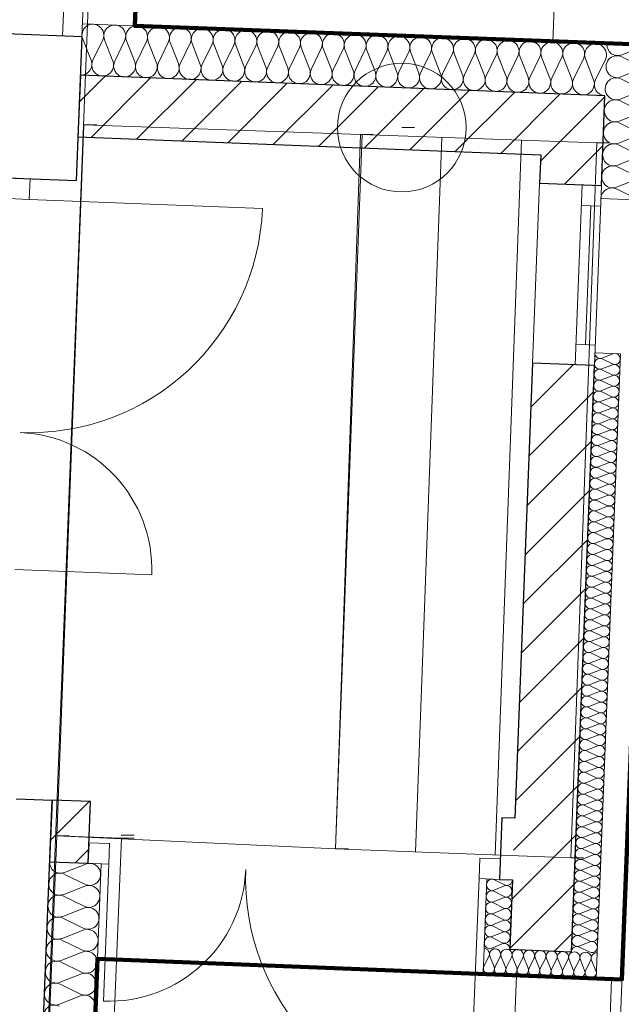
# Model space of a CAD drawing. Extents: x -134780 to 5540120, y 74663 to 5964901.
# Tile 57 of 84: x 5539592.58 to 5539594.91, y 5961337.63 to 5961341.46. Entities that reach past the tile are written whole.
import ezdxf
from ezdxf import colors
from ezdxf.entities.mleader import LeaderData, LeaderLine
from ezdxf.math import Vec2, Vec3

# ---------------------------------------------------------------- set-up
doc = ezdxf.new("R2010")
doc.units = 0
doc.header["$MEASUREMENT"] = 0
doc.set_wipeout_variables(frame=1)
doc.linetypes.add('Dashed', pattern=[564.444447, 282.222223, -282.222223])
doc.linetypes.add('L_0_06', pattern=[2, 1.5, -0.5])
for name, color, linetype, lineweight in [('#opisy', 7, 'Continuous', 0), ('0_Nr_Pióra__7', 7, 'Continuous', 13), ('312_budynek_ewidencyjny_Nr_Pióra__7', 7, 'Continuous', 13), ('ARCH dach_Nr_Pióra__46', 5, 'Continuous', 13), ('Arch schody_Nr_Pióra__21', 7, 'Continuous', 9), ('Arch wyburzenia_Nr_Pióra__46', 5, 'Continuous', 13), ('arch wypelnienia_Nr_Pióra__118', 7, 'Continuous', 211), ('Arch ściany nośne_Nr_Pióra__21', 7, 'Continuous', 9), ('Arch ściany nośne_Nr_Pióra__27', 7, 'Continuous', 30), ('bt_Nr_Pióra__7', 7, 'Continuous', 13), ('INWENT.ŚCIANY_Nr_Pióra__1', 7, 'Continuous', 25), ('KR_ObiektKarto_Nr_Pióra__7', 7, 'Continuous', 13), ('mapa', 7, 'Continuous', 13), ('sch_Nr_Pióra__7', 7, 'Continuous', 13), ('studnia_kanalizacyjna_Nr_Pióra__7', 7, 'Continuous', 13), ('zasuwa_lub_zawor_Nr_Pióra__7', 7, 'Continuous', 13)]:
    doc.layers.add(name, color=color, linetype=linetype, lineweight=lineweight)
for name, color, linetype, lineweight, true_color in [('Arch drzwi_Nr_Pióra__4', 7, 'Continuous', 9, 0x029e21), ('Arch ocieplenie_Nr_Pióra__22', 7, 'Continuous', 9, 0x7f7f7f), ('Arch okna_Nr_Pióra__4', 7, 'Continuous', 9, 0x029e21)]:
    doc.layers.add(name, color=color, linetype=linetype, lineweight=lineweight, true_color=true_color)
doc.layers.add('Arch ocieplenie', color=7, linetype='Continuous')
doc.styles.get("Standard").update_dxf_attribs({"font": 'txt', "bigfont": 'BIGFONT.SHX'})
pattern_1 = [(45, (5539713.8376, 5961225.37486), (-0.09192388, 0.09192388), [])]

# ---------------------------------------------------------------- blocks, each defined once
blk = doc.blocks.new('Izolacja cieplna 14_32', base_point=(-119457.9, 112475.1))
at = {"layer": 'Arch ocieplenie_Nr_Pióra__22', "linetype": 'Continuous'}
for p, q in [((-119458.8, 112404.9), (-119438.9, 112444.5)), ((-119435.2, 112444.4), (-119418.5, 112403.3)), ((-119414.8, 112403.1), (-119395, 112442.8)), ((-119391.3, 112442.6), (-119374.6, 112401.6)), ((-119370.9, 112401.4), (-119351, 112441.1)), ((-119347.3, 112440.9), (-119330.6, 112399.8)), ((-119326.9, 112399.7), (-119307, 112439.4)), ((-119303.3, 112439.2), (-119286.6, 112398.1)), ((-119282.9, 112398), (-119263.1, 112437.6)), ((-119259.4, 112437.5), (-119242.7, 112396.4)), ((-119239, 112396.3), (-119219.1, 112435.9)), ((-119215.4, 112435.8), (-119198.7, 112394.7)), ((-119195, 112394.5), (-119175.1, 112434.2)), ((-119171.4, 112434.1), (-119154.7, 112393)), ((-119151, 112392.8), (-119131.2, 112432.5)), ((-119127.5, 112432.3), (-119110.8, 112391.2)), ((-119107.1, 112391.1), (-119087.2, 112430.8)), ((-119083.5, 112430.6), (-119066.8, 112389.5)), ((-119063.1, 112389.4), (-119043.2, 112429)), ((-119039.5, 112428.9), (-119022.8, 112387.8))]:
    blk.add_line(p, q, dxfattribs=at)
for centre, start_param, end_param in [((-119458.7, 112453.8), 5.870392, 7.853982), ((-119414.8, 112452.1), 5.870392, 9.837571), ((-119370.8, 112450.4), 5.870392, 9.837571), ((-119326.8, 112448.7), 5.870392, 9.837571), ((-119282.9, 112446.9), 5.870392, 9.837571), ((-119238.9, 112445.2), 5.870392, 9.837571), ((-119194.9, 112443.5), 5.870392, 9.837571), ((-119151, 112441.8), 5.870392, 9.837571), ((-119107, 112440.1), 5.870392, 9.837571), ((-119063, 112438.4), 5.870392, 9.837571), ((-119019.1, 112436.6), 1.570796, 3.554385), ((-119439, 112395.5), 2.728799, 6.695979), ((-119395, 112393.8), 2.728799, 6.695979), ((-119351.1, 112392.1), 2.728799, 6.695979), ((-119307.1, 112390.4), 2.728799, 6.695979), ((-119263.1, 112388.7), 2.728799, 6.695979), ((-119219.2, 112386.9), 2.728799, 6.695979), ((-119175.2, 112385.2), 2.728799, 6.695979), ((-119131.2, 112383.5), 2.728799, 6.695979), ((-119087.3, 112381.8), 2.728799, 6.695979), ((-119043.3, 112380.1), 2.728799, 6.695979)]:
    blk.add_ellipse(centre, major_axis=(22, -0.9), ratio=0.966719, start_param=start_param, end_param=end_param, dxfattribs=at)
blk = doc.blocks.new('Izolacja cieplna 14_30', base_point=(-119027.2, 114790))
at = {"layer": 'Arch ocieplenie_Nr_Pióra__22', "linetype": 'Continuous'}
for p, q in [((-118957.1, 114785.5), (-118998.1, 114769.5)), ((-118958.7, 114743.2), (-118999.8, 114727.1)), ((-118998.3, 114765.9), (-118958.6, 114746.7)), ((-118999.9, 114723.6), (-118960.2, 114704.4)), ((-119001.6, 114681.2), (-118961.9, 114662.1)), ((-118960.4, 114700.8), (-119001.4, 114684.8)), ((-119003.2, 114638.9), (-118963.6, 114619.7)), ((-118962, 114658.5), (-119003.1, 114642.5)), ((-119004.9, 114596.6), (-118965.2, 114577.4)), ((-118963.7, 114616.2), (-119004.8, 114600.1)), ((-119006.5, 114554.3), (-118966.9, 114535.1)), ((-118965.4, 114573.8), (-119006.4, 114557.8)), ((-119008.2, 114511.9), (-118968.5, 114492.7)), ((-118967, 114531.5), (-119008.1, 114515.5)), ((-118968.7, 114489.2), (-119009.7, 114473.1)), ((-118970.3, 114446.8), (-119011.4, 114430.8)), ((-119009.9, 114469.6), (-118970.2, 114450.4)), ((-118972, 114404.5), (-119013, 114388.5)), ((-119011.5, 114427.3), (-118971.8, 114408.1)), ((-118973.6, 114362.2), (-119014.7, 114346.1)), ((-119013.2, 114384.9), (-118973.5, 114365.7)), ((-118975.3, 114319.8), (-119016.3, 114303.8)), ((-119014.8, 114342.6), (-118975.1, 114323.4)), ((-119016.5, 114300.3), (-118976.8, 114281.1)), ((-119018.1, 114257.9), (-118978.4, 114238.7)), ((-118976.9, 114277.5), (-119018, 114261.5)), ((-119019.8, 114215.6), (-118980.1, 114196.4)), ((-118978.6, 114235.2), (-119019.6, 114219.2)), ((-119021.4, 114173.3), (-118981.8, 114154.1)), ((-118980.2, 114192.9), (-119021.3, 114176.8)), ((-119023.1, 114130.9), (-118983.4, 114111.7)), ((-118981.9, 114150.5), (-119023, 114134.5)), ((-118983.6, 114108.2), (-119024.6, 114092.2)), ((-118985.2, 114065.9), (-119026.3, 114049.8)), ((-119024.8, 114088.6), (-118985.1, 114069.4)), ((-118986.9, 114023.5), (-119027.9, 114007.5)), ((-119026.4, 114046.3), (-118986.7, 114027.1)), ((-118988.5, 113981.2), (-119029.6, 113965.2)), ((-119028.1, 114003.9), (-118988.4, 113984.8)), ((-118990.2, 113938.9), (-119031.2, 113922.8)), ((-119029.7, 113961.6), (-118990, 113942.4)), ((-119031.4, 113919.3), (-118991.7, 113900.1)), ((-119033, 113876.9), (-118993.3, 113857.8)), ((-118991.8, 113896.5), (-119032.9, 113880.5)), ((-119034.7, 113834.6), (-118995, 113815.4)), ((-118993.5, 113854.2), (-119034.5, 113838.2)), ((-119036.3, 113792.3), (-118996.7, 113773.1)), ((-118995.1, 113811.9), (-119036.2, 113795.8)), ((-119038, 113750), (-118998.3, 113730.8)), ((-118996.8, 113769.5), (-119037.8, 113753.5)), ((-119039.6, 113707.6), (-119000, 113688.4)), ((-118998.4, 113727.2), (-119039.5, 113711.2)), ((-119000.1, 113684.9), (-119041.2, 113668.8)), ((-119001.8, 113642.5), (-119042.8, 113626.5)), ((-119041.3, 113665.3), (-119001.6, 113646.1)), ((-119003.4, 113600.2), (-119044.5, 113584.2)), ((-119043, 113623), (-119003.3, 113603.8)), ((-119005.1, 113557.9), (-119046.1, 113541.9)), ((-119044.6, 113580.6), (-119004.9, 113561.4)), ((-119006.7, 113515.6), (-119047.8, 113499.5)), ((-119046.3, 113538.3), (-119006.6, 113519.1)), ((-119047.9, 113496), (-119008.2, 113476.8)), ((-119049.6, 113453.6), (-119009.9, 113434.4)), ((-119008.4, 113473.2), (-119049.4, 113457.2)), ((-119051.2, 113411.3), (-119011.5, 113392.1)), ((-119010, 113430.9), (-119051.1, 113414.9)), ((-119052.9, 113369), (-119013.2, 113349.8)), ((-119011.7, 113388.6), (-119052.7, 113372.5)), ((-119054.5, 113326.6), (-119014.9, 113307.5)), ((-119013.3, 113346.2), (-119054.4, 113330.2)), ((-119015, 113303.9), (-119056.1, 113287.9)), ((-119016.6, 113261.6), (-119057.7, 113245.5)), ((-119056.2, 113284.3), (-119016.5, 113265.1)), ((-119018.3, 113219.2), (-119059.4, 113203.2)), ((-119057.8, 113242), (-119018.2, 113222.8)), ((-119020, 113176.9), (-119061, 113160.9)), ((-119059.5, 113199.6), (-119019.8, 113180.5)), ((-119021.6, 113134.6), (-119062.7, 113118.5)), ((-119061.2, 113157.3), (-119021.5, 113138.1)), ((-119062.8, 113115), (-119023.1, 113095.8)), ((-119064.5, 113072.7), (-119024.8, 113053.5)), ((-119023.3, 113092.2), (-119064.3, 113076.2)), ((-119066.1, 113030.3), (-119026.4, 113011.1)), ((-119024.9, 113049.9), (-119066, 113033.9)), ((-119067.8, 112988), (-119028.1, 112968.8)), ((-119026.6, 113007.6), (-119067.6, 112991.5)), ((-119069.4, 112945.7), (-119029.7, 112926.5)), ((-119028.2, 112965.2), (-119069.3, 112949.2)), ((-119071.1, 112903.3), (-119031.4, 112884.1)), ((-119029.9, 112922.9), (-119070.9, 112906.9)), ((-119031.5, 112880.6), (-119072.6, 112864.6)), ((-119033.2, 112838.3), (-119074.3, 112822.2)), ((-119072.7, 112861), (-119033.1, 112841.8)), ((-119034.8, 112795.9), (-119075.9, 112779.9)), ((-119074.4, 112818.7), (-119034.7, 112799.5)), ((-119036.5, 112753.6), (-119077.6, 112737.6)), ((-119076, 112776.3), (-119036.4, 112757.1)), ((-119038.2, 112711.3), (-119079.2, 112695.2)), ((-119077.7, 112734), (-119038, 112714.8)), ((-119079.4, 112691.7), (-119039.7, 112672.5)), ((-119081, 112649.3), (-119041.3, 112630.2)), ((-119039.8, 112668.9), (-119080.9, 112652.9)), ((-119082.7, 112607), (-119043, 112587.8)), ((-119041.5, 112626.6), (-119082.5, 112610.6)), ((-119084.3, 112564.7), (-119044.6, 112545.5)), ((-119043.1, 112584.3), (-119084.2, 112568.2)), ((-119086, 112522.3), (-119046.3, 112503.2)), ((-119044.8, 112541.9), (-119085.8, 112525.9)), ((-119046.4, 112499.6), (-119087.5, 112483.6)), ((-119087.6, 112480), (-119047.9, 112460.8))]:
    blk.add_line(p, q, dxfattribs=at)
for centre, start_param, end_param in [((-119005.9, 114789.2), 3.141593, 5.125182), ((-118949.3, 114765.8), 4.299595, 8.266775), ((-119007.6, 114746.9), 1.158004, 5.125183), ((-118951, 114723.4), 4.299595, 8.266775), ((-119009.2, 114704.5), 1.158004, 5.125183), ((-118952.6, 114681.1), 4.299595, 8.266775), ((-119010.9, 114662.2), 1.158004, 5.125183), ((-119012.5, 114619.9), 1.158004, 5.125183), ((-118954.3, 114638.8), 4.299595, 8.266775), ((-119014.2, 114577.5), 1.158004, 5.125183), ((-118955.9, 114596.4), 4.299595, 8.266775), ((-119015.8, 114535.2), 1.158004, 5.125183), ((-118957.6, 114554.1), 4.299595, 8.266775), ((-119017.5, 114492.9), 1.158004, 5.125183), ((-118959.2, 114511.8), 4.299595, 8.266775), ((-119019.1, 114450.5), 1.158004, 5.125183), ((-118960.9, 114469.5), 4.299595, 8.266775), ((-118962.5, 114427.1), 4.299595, 8.266775), ((-119020.8, 114408.2), 1.158004, 5.125183), ((-118964.2, 114384.8), 4.299595, 8.266775), ((-119022.5, 114365.9), 1.158004, 5.125183), ((-118965.9, 114342.5), 4.299595, 8.266775), ((-119024.1, 114323.5), 1.158004, 5.125183), ((-118967.5, 114300.1), 4.299595, 8.266775), ((-119025.8, 114281.2), 1.158004, 5.125183), ((-118969.2, 114257.8), 4.299595, 8.266775), ((-119027.4, 114238.9), 1.158004, 5.125183), ((-119029.1, 114196.5), 1.158004, 5.125183), ((-118970.8, 114215.5), 4.299595, 8.266775), ((-119030.7, 114154.2), 1.158004, 5.125183), ((-118972.5, 114173.1), 4.299595, 8.266775), ((-119032.4, 114111.9), 1.158004, 5.125183), ((-118974.1, 114130.8), 4.299595, 8.266775), ((-119034, 114069.6), 1.158004, 5.125183), ((-118975.8, 114088.5), 4.299595, 8.266775), ((-118977.4, 114046.1), 4.299595, 8.266775), ((-119035.7, 114027.2), 1.158004, 5.125183), ((-118979.1, 114003.8), 4.299595, 8.266775), ((-119037.3, 113984.9), 1.158004, 5.125183), ((-118980.7, 113961.5), 4.299595, 8.266775), ((-119039, 113942.6), 1.158004, 5.125183), ((-118982.4, 113919.1), 4.299595, 8.266775), ((-119040.7, 113900.2), 1.158004, 5.125183), ((-118984.1, 113876.8), 4.299595, 8.266775), ((-119042.3, 113857.9), 1.158004, 5.125183), ((-119044, 113815.6), 1.158004, 5.125183), ((-118985.7, 113834.5), 4.299595, 8.266775), ((-119045.6, 113773.2), 1.158004, 5.125183), ((-118987.4, 113792.2), 4.299595, 8.266775), ((-119047.3, 113730.9), 1.158004, 5.125183), ((-118989, 113749.8), 4.299595, 8.266775), ((-119048.9, 113688.6), 1.158004, 5.125183), ((-118990.7, 113707.5), 4.299595, 8.266775), ((-119050.6, 113646.2), 1.158004, 5.125183), ((-118992.3, 113665.2), 4.299595, 8.266775), ((-118994, 113622.8), 4.299595, 8.266775), ((-119052.2, 113603.9), 1.158004, 5.125183), ((-118995.6, 113580.5), 4.299595, 8.266775), ((-119053.9, 113561.6), 1.158004, 5.125183), ((-118997.3, 113538.2), 4.299595, 8.266775), ((-119055.5, 113519.2), 1.158004, 5.125183), ((-118998.9, 113495.8), 4.299595, 8.266775), ((-119057.2, 113476.9), 1.158004, 5.125183), ((-119000.6, 113453.5), 4.299595, 8.266775), ((-119058.9, 113434.6), 1.158004, 5.125183), ((-119060.5, 113392.3), 1.158004, 5.125183), ((-119002.3, 113411.2), 4.299595, 8.266775), ((-119062.2, 113349.9), 1.158004, 5.125183), ((-119003.9, 113368.8), 4.299595, 8.266775), ((-119063.8, 113307.6), 1.158004, 5.125183), ((-119005.6, 113326.5), 4.299595, 8.266775), ((-119065.5, 113265.3), 1.158004, 5.125183), ((-119007.2, 113284.2), 4.299595, 8.266775), ((-119008.9, 113241.8), 4.299595, 8.266775), ((-119067.1, 113222.9), 1.158004, 5.125183), ((-119010.5, 113199.5), 4.299595, 8.266775), ((-119068.8, 113180.6), 1.158004, 5.125183), ((-119012.2, 113157.2), 4.299595, 8.266775), ((-119070.4, 113138.3), 1.158004, 5.125183), ((-119013.8, 113114.9), 4.299595, 8.266775), ((-119072.1, 113095.9), 1.158004, 5.125183), ((-119015.5, 113072.5), 4.299595, 8.266775), ((-119073.7, 113053.6), 1.158004, 5.125183), ((-119075.4, 113011.3), 1.158004, 5.125183), ((-119017.2, 113030.2), 4.299595, 8.266775), ((-119077.1, 112968.9), 1.158004, 5.125183), ((-119018.8, 112987.9), 4.299595, 8.266775), ((-119078.7, 112926.6), 1.158004, 5.125183), ((-119020.5, 112945.5), 4.299595, 8.266775), ((-119080.4, 112884.3), 1.158004, 5.125183), ((-119022.1, 112903.2), 4.299595, 8.266775), ((-119082, 112841.9), 1.158004, 5.125183), ((-119023.8, 112860.9), 4.299595, 8.266775), ((-119025.4, 112818.5), 4.299595, 8.266775), ((-119083.7, 112799.6), 1.158004, 5.125183), ((-119027.1, 112776.2), 4.299595, 8.266775), ((-119085.3, 112757.3), 1.158004, 5.125183), ((-119028.7, 112733.9), 4.299595, 8.266775), ((-119087, 112714.9), 1.158004, 5.125183), ((-119030.4, 112691.5), 4.299595, 8.266775), ((-119088.6, 112672.6), 1.158004, 5.125183), ((-119090.3, 112630.3), 1.158004, 5.125183), ((-119032, 112649.2), 4.299595, 8.266775), ((-119091.9, 112588), 1.158004, 5.125183), ((-119033.7, 112606.9), 4.299595, 8.266775), ((-119093.6, 112545.6), 1.158004, 5.125183), ((-119035.4, 112564.5), 4.299595, 8.266775), ((-119095.3, 112503.3), 1.158004, 5.125183), ((-119037, 112522.2), 4.299595, 8.266775), ((-119096.9, 112461), 1.158004, 3.141593), ((-119038.7, 112479.9), 4.299595, 8.266775)]:
    blk.add_ellipse(centre, major_axis=(21.3, -0.8), ratio=0.995957, start_param=start_param, end_param=end_param, dxfattribs=at)
blk = doc.blocks.new('Izolacja cieplna 14_9', base_point=(-121146.1, 112811.3))
at = {"layer": 'Arch ocieplenie_Nr_Pióra__22', "linetype": 'Continuous'}
for p, q in [((-121005.9, 112802.2), (-121088, 112769.8)), ((-121088.3, 112762.7), (-121009, 112724)), ((-121009.2, 112716.8), (-121091.4, 112684.5)), ((-121091.7, 112677.3), (-121012.3, 112638.7)), ((-121012.6, 112631.5), (-121094.7, 112599.1)), ((-121095, 112592), (-121015.6, 112553.3)), ((-121015.9, 112546.1), (-121098, 112513.8)), ((-121098.3, 112506.6), (-121019, 112468)), ((-121019.2, 112460.8), (-121101.4, 112428.4)), ((-121101.7, 112421.3), (-121022.3, 112382.6)), ((-121022.6, 112375.4), (-121104.7, 112343.1)), ((-121105, 112335.9), (-121025.6, 112297.3)), ((-121025.9, 112290.1), (-121108.1, 112257.7))]:
    blk.add_line(p, q, dxfattribs=at)
for centre, start_param, end_param in [((-121103.6, 112809.6), 4.712389, 6.695979), ((-120990.4, 112762.4), 5.870392, 9.837571), ((-121106.9, 112724.3), 2.7288, 6.695979), ((-120993.7, 112677.1), 5.870392, 9.837571), ((-121110.2, 112638.9), 2.7288, 6.695979), ((-120997.1, 112591.7), 5.870392, 9.837571), ((-121113.6, 112553.6), 2.7288, 6.695979), ((-121000.4, 112506.4), 5.870392, 9.837571), ((-121116.9, 112468.2), 2.7288, 6.695979), ((-121003.7, 112421), 5.870392, 9.837571), ((-121120.2, 112382.8), 2.7288, 6.695979), ((-121007.1, 112335.7), 5.870392, 9.837571), ((-121123.6, 112297.5), 2.7288, 6.695979), ((-121010.4, 112250.3), 5.870392, 9.837571), ((-121126.9, 112212.1), 2.7288, 6.695979)]:
    blk.add_ellipse(centre, major_axis=(-1.7, -42.7), ratio=0.995956, start_param=start_param, end_param=end_param, dxfattribs=at)
blk = doc.blocks.new('Izolacja cieplna 14_8', base_point=(-118980.3, 115989.1))
at = {"layer": 'Arch ocieplenie_Nr_Pióra__22', "linetype": 'Continuous'}
for p, q in [((-118840.1, 115980), (-118922.3, 115947.5)), ((-118922.5, 115940.4), (-118843.2, 115901.6)), ((-118843.5, 115894.4), (-118925.6, 115861.9)), ((-118925.9, 115854.7), (-118846.5, 115815.9)), ((-118846.8, 115808.7), (-118929, 115776.2)), ((-118929.2, 115769.1), (-118849.9, 115730.3)), ((-118850.2, 115723.1), (-118932.3, 115690.6)), ((-118932.6, 115683.4), (-118853.2, 115644.6)), ((-118853.5, 115637.4), (-118935.7, 115604.9)), ((-118935.9, 115597.8), (-118856.6, 115559)), ((-118856.9, 115551.8), (-118939, 115519.3)), ((-118939.3, 115512.1), (-118859.9, 115473.3)), ((-118860.2, 115466.1), (-118942.4, 115433.7)), ((-118942.6, 115426.5), (-118863.3, 115387.7))]:
    blk.add_line(p, q, dxfattribs=at)
for centre, start_param, end_param in [((-118937.8, 115987.4), 4.712389, 6.695979), ((-118824.6, 115940.1), 5.870392, 9.837571), ((-118941.1, 115901.8), 2.7288, 6.695979), ((-118828, 115854.5), 5.870392, 9.837571), ((-118944.5, 115816.1), 2.7288, 6.695979), ((-118831.3, 115768.8), 5.870392, 9.837571), ((-118947.8, 115730.5), 2.7288, 6.695979), ((-118834.7, 115683.2), 5.870392, 9.837571), ((-118951.2, 115644.8), 2.7288, 6.695979), ((-118838, 115597.5), 5.870392, 9.837571), ((-118954.5, 115559.2), 2.7288, 6.695979), ((-118841.4, 115511.9), 5.870392, 9.837571), ((-118957.9, 115473.5), 2.7288, 6.695979), ((-118844.7, 115426.2), 5.870392, 9.837571), ((-118961.2, 115387.9), 2.7288, 4.712389)]:
    blk.add_ellipse(centre, major_axis=(-1.7, -42.8), ratio=0.992495, start_param=start_param, end_param=end_param, dxfattribs=at)
blk = doc.blocks.new('Izolacja cieplna 14_7', base_point=(-121026.5, 115868.9))
at = {"layer": 'Arch ocieplenie_Nr_Pióra__22', "linetype": 'Continuous'}
for p, q in [((-121017.5, 116009.1), (-120985.3, 115927)), ((-120978.2, 115926.7), (-120939.7, 116006)), ((-120932.6, 116005.8), (-120900.4, 115923.6)), ((-120893.2, 115923.4), (-120854.8, 116002.7)), ((-120847.6, 116002.4), (-120815.4, 115920.3)), ((-120808.3, 115920), (-120769.8, 115999.4)), ((-120762.7, 115999.1), (-120730.5, 115917)), ((-120723.4, 115916.7), (-120684.9, 115996.1)), ((-120677.7, 115995.8), (-120645.6, 115913.7)), ((-120638.4, 115913.4), (-120599.9, 115992.8)), ((-120592.8, 115992.5), (-120560.6, 115910.4)), ((-120553.5, 115910.1), (-120515, 115989.4)), ((-120507.9, 115989.2), (-120475.7, 115907)), ((-120468.6, 115906.8), (-120430.1, 115986.1)), ((-120422.9, 115985.8), (-120390.8, 115903.7)), ((-120383.6, 115903.4), (-120345.1, 115982.8)), ((-120338, 115982.5), (-120305.8, 115900.4)), ((-120298.7, 115900.1), (-120260.2, 115979.5)), ((-120253.1, 115979.2), (-120220.9, 115897.1)), ((-120213.8, 115896.8), (-120175.3, 115976.2)), ((-120168.1, 115975.9), (-120136, 115893.8)), ((-120128.8, 115893.5), (-120090.3, 115972.8)), ((-120083.2, 115972.6), (-120051, 115890.4)), ((-120043.9, 115890.2), (-120005.4, 115969.5)), ((-119998.3, 115969.2), (-119966.1, 115887.1)), ((-119959, 115886.8), (-119920.5, 115966.2)), ((-119913.3, 115965.9), (-119881.2, 115883.8)), ((-119874, 115883.5), (-119835.5, 115962.9)), ((-119828.4, 115962.6), (-119796.2, 115880.5)), ((-119789.1, 115880.2), (-119750.6, 115959.6)), ((-119743.5, 115959.3), (-119711.3, 115877.2)), ((-119704.2, 115876.9), (-119665.7, 115956.2)), ((-119658.5, 115956), (-119626.4, 115873.8)), ((-119619.2, 115873.6), (-119580.7, 115952.9)), ((-119573.6, 115952.6), (-119541.4, 115870.5)), ((-119534.3, 115870.2), (-119495.8, 115949.6)), ((-119488.7, 115949.3), (-119456.5, 115867.2)), ((-119449.3, 115866.9), (-119410.9, 115946.3)), ((-119403.7, 115946), (-119371.5, 115863.9)), ((-119364.4, 115863.6), (-119325.9, 115943)), ((-119318.8, 115942.7), (-119286.6, 115860.6)), ((-119279.5, 115860.3), (-119241, 115939.6)), ((-119233.9, 115939.4), (-119201.7, 115857.2)), ((-119194.5, 115857), (-119156.1, 115936.3)), ((-119148.9, 115936), (-119116.7, 115853.9)), ((-119109.6, 115853.6), (-119071.1, 115933)), ((-119064, 115932.7), (-119031.8, 115850.6)), ((-119024.7, 115850.3), (-118986.2, 115929.7))]:
    blk.add_line(p, q, dxfattribs=at)
for centre, start_param, end_param in [((-120977.9, 116024.6), 4.299595, 8.266775), ((-120893, 116021.3), 4.299595, 8.266775), ((-120808.1, 116018), 4.299595, 8.266775), ((-120723.1, 116014.7), 4.299595, 8.266775), ((-120638.2, 116011.3), 4.299595, 8.266775), ((-120553.2, 116008), 4.299595, 8.266775), ((-120468.3, 116004.7), 4.299595, 8.266775), ((-120383.4, 116001.4), 4.299595, 8.266775), ((-120298.4, 115998.1), 4.299595, 8.266775), ((-120213.5, 115994.7), 4.299595, 8.266775), ((-120128.6, 115991.4), 4.299595, 8.266775), ((-120043.6, 115988.1), 4.299595, 8.266775), ((-119958.7, 115984.8), 4.299595, 8.266775), ((-119873.8, 115981.5), 4.299595, 8.266775), ((-119788.8, 115978.1), 4.299595, 8.266775), ((-119703.9, 115974.8), 4.299595, 8.266775), ((-119619, 115971.5), 4.299595, 8.266775), ((-119534, 115968.2), 4.299595, 8.266775), ((-119449.1, 115964.9), 4.299595, 8.266775), ((-119364.2, 115961.5), 4.299595, 8.266775), ((-119279.2, 115958.2), 4.299595, 8.266775), ((-119194.3, 115954.9), 4.299595, 8.266775), ((-119109.4, 115951.6), 4.299595, 8.266775), ((-119024.4, 115948.3), 4.299595, 8.266775), ((-121024.9, 115911.4), 3.141593, 5.125182), ((-120939.9, 115908.1), 1.158004, 5.125183), ((-120855, 115904.8), 1.158004, 5.125183), ((-120770.1, 115901.5), 1.158004, 5.125183), ((-120685.1, 115898.2), 1.158004, 5.125183), ((-120600.2, 115894.8), 1.158004, 5.125183), ((-120515.3, 115891.5), 1.158004, 5.125183), ((-120430.3, 115888.2), 1.158004, 5.125183), ((-120345.4, 115884.9), 1.158004, 5.125183), ((-120260.5, 115881.6), 1.158004, 5.125183), ((-120175.5, 115878.2), 1.158004, 5.125183), ((-120090.6, 115874.9), 1.158004, 5.125183), ((-120005.7, 115871.6), 1.158004, 5.125183), ((-119920.7, 115868.3), 1.158004, 5.125183), ((-119835.8, 115865), 1.158004, 5.125183), ((-119750.9, 115861.6), 1.158004, 5.125183), ((-119665.9, 115858.3), 1.158004, 5.125183), ((-119581, 115855), 1.158004, 5.125183), ((-119496, 115851.7), 1.158004, 5.125183), ((-119411.1, 115848.4), 1.158004, 5.125183), ((-119326.2, 115845), 1.158004, 5.125183), ((-119241.2, 115841.7), 1.158004, 5.125183), ((-119156.3, 115838.4), 1.158004, 5.125183), ((-119071.4, 115835.1), 1.158004, 5.125183), ((-118986.4, 115831.8), 1.158004, 3.141593)]:
    blk.add_ellipse(centre, major_axis=(1.7, 42.5), ratio=0.999163, start_param=start_param, end_param=end_param, dxfattribs=at)
blk = doc.blocks.new('mapa')
at = {"layer": 'Arch ściany nośne_Nr_Pióra__21', "linetype": 'Continuous'}
h = blk.add_hatch(dxfattribs=at)
h.set_pattern_fill('Common_Brick', color=252, scale=0.001, style=0, pattern_type=2)
h.set_pattern_definition(pattern_1)
h.paths.add_polyline_path([(5539592.8017, 5961341.004), (5539594.6003, 5961340.9337), (5539594.8495, 5961341.1641), (5539592.8111, 5961341.2438)], flags=0)
h = blk.add_hatch(dxfattribs=at)
h.set_pattern_fill('Common_Brick', color=252, scale=0.001, style=0, pattern_type=2)
h.set_pattern_definition(pattern_1)
h.paths.add_polyline_path([(5539594.8358, 5961340.8144), (5539594.8495, 5961341.1641), (5539594.6003, 5961340.9337), (5539594.596, 5961340.8238)], flags=0)
h = blk.add_hatch(dxfattribs=at)
h.set_pattern_fill('Common_Brick', color=252, scale=0.001, style=0, pattern_type=2)
h.set_pattern_definition(pattern_1)
h.paths.add_polyline_path([(5539594.7194, 5961337.8367), (5539594.8085, 5961340.1149), (5539594.5687, 5961340.1243), (5539594.4796, 5961337.846)], flags=0)
at = {"layer": '0_Nr_Pióra__7', "color": 252, "linetype": 'Continuous'}
for p, q in [((5539592.8243, 5961341.0502), (5539592.8743, 5961341.0502)), ((5539594.06, 5961341.04), (5539594.11, 5961341.04)), ((5539593.8993, 5961341.013), (5539593.9493, 5961341.013)), ((5539594.8187, 5961340.9814), (5539594.8687, 5961340.9814)), ((5539592.719, 5961338.287), (5539592.769, 5961338.287)), ((5539592.97, 5961338.29), (5539593.02, 5961338.29)), ((5539592.9704, 5961338.2784), (5539593.0204, 5961338.2784)), ((5539593.803, 5961338.236), (5539593.853, 5961338.236)), ((5539594.717, 5961338.202), (5539594.767, 5961338.202))]:
    blk.add_line(p, q, dxfattribs=at)
at = {"layer": '312_budynek_ewidencyjny_Nr_Pióra__7', "color": 252, "linetype": 'Continuous'}
blk.add_line((5539593.31, 5961353.51), (5539592.23, 5961325.88), dxfattribs=at)
at = {"layer": 'ARCH dach_Nr_Pióra__46', "color": 252, "linetype": 'Dashed'}
blk.add_line((5539595.0572, 5961341.3561), (5539594.8385, 5961335.7604), dxfattribs=at)
at = {"layer": 'Arch drzwi_Nr_Pióra__4', "color": 252, "linetype": 'Continuous'}
for p, q in [((5539592.6152, 5961340.8411), (5539592.5352, 5961340.8443)), ((5539592.6152, 5961340.8411), (5539592.5352, 5961340.8443)), ((5539592.6152, 5961340.8411), (5539592.6121, 5961340.7612)), ((5539592.6121, 5961340.7612), (5539592.5321, 5961340.7643)), ((5539592.6121, 5961340.7612), (5539593.5186, 5961340.7258)), ((5539592.5558, 5961339.3223), (5539593.0882, 5961339.3015)), ((5539592.8414, 5961338.1803), (5539592.8445, 5961338.2602)), ((5539592.8414, 5961338.1803), (5539592.8445, 5961338.2602)), ((5539592.8414, 5961338.1803), (5539592.8445, 5961338.2602)), ((5539592.8445, 5961338.2602), (5539592.9245, 5961338.2571)), ((5539592.9245, 5961338.2571), (5539592.9214, 5961338.1771)), ((5539592.9214, 5961338.1771), (5539592.8414, 5961338.1803)), ((5539592.9214, 5961338.1771), (5539592.9006, 5961337.6447)), ((5539594.3603, 5961338.1209), (5539594.3634, 5961338.2008)), ((5539594.3634, 5961338.2008), (5539594.4433, 5961338.1977)), ((5539594.4433, 5961338.1977), (5539594.4402, 5961338.1178)), ((5539594.4402, 5961338.1178), (5539594.4433, 5961338.1977)), ((5539594.4402, 5961338.1178), (5539594.4433, 5961338.1977)), ((5539594.3603, 5961338.1209), (5539594.3248, 5961337.2144)), ((5539594.4402, 5961338.1178), (5539594.3603, 5961338.1209))]:
    blk.add_line(p, q, dxfattribs=at)
for centre, radius, start, end in [((5539592.6121, 5961340.7612), 0.9072, 267.7616, 357.7616), ((5539592.5558, 5961339.3223), 0.5328, 357.7616, 87.7616), ((5539592.9214, 5961338.1771), 0.5328, 267.7616, 357.7616), ((5539594.3603, 5961338.1209), 0.9072, 177.7616, 267.7616)]:
    blk.add_arc(centre, radius, start, end, dxfattribs=at)
at = {"layer": 'Arch ocieplenie_Nr_Pióra__22', "color": 252, "linetype": 'Continuous'}
for p, q in [((5539594.4594, 5961338.0926), (5539594.4183, 5961338.0755)), ((5539594.4199, 5961338.1167), (5539594.4596, 5961338.0964)), ((5539594.4182, 5961338.0717), (5539594.4578, 5961338.0514)), ((5539594.4164, 5961338.0267), (5539594.4561, 5961338.0065)), ((5539594.4577, 5961338.0476), (5539594.4166, 5961338.0305)), ((5539594.4147, 5961337.9818), (5539594.4543, 5961337.9615)), ((5539594.4559, 5961338.0027), (5539594.4148, 5961337.9856)), ((5539594.4542, 5961337.9577), (5539594.4131, 5961337.9406)), ((5539594.4524, 5961337.9128), (5539594.4113, 5961337.8956)), ((5539594.4129, 5961337.9368), (5539594.4526, 5961337.9165)), ((5539594.4506, 5961337.8678), (5539594.4095, 5961337.8507)), ((5539594.4112, 5961337.8918), (5539594.4508, 5961337.8716))]:
    blk.add_line(p, q, dxfattribs=at)
for centre, start_param, end_param in [((5539594.4106, 5961338.0964), 2.728799, 6.695979), ((5539594.4672, 5961338.0717), 5.870392, 9.837571), ((5539594.4689, 5961338.1167), 5.870392, 7.853982), ((5539594.4089, 5961338.0514), 2.728799, 6.695979), ((5539594.4071, 5961338.0065), 2.728799, 6.695979), ((5539594.4654, 5961338.0267), 5.870392, 9.837571), ((5539594.4053, 5961337.9615), 2.728799, 6.695979), ((5539594.4636, 5961337.9818), 5.870392, 9.837571), ((5539594.4036, 5961337.9166), 2.728799, 6.695979), ((5539594.4619, 5961337.9368), 5.870392, 9.837571), ((5539594.4601, 5961337.8918), 5.870392, 9.837571), ((5539594.4018, 5961337.8716), 2.728799, 6.695979), ((5539594.4584, 5961337.8469), 1.570796, 3.554385)]:
    blk.add_ellipse(centre, major_axis=(-0.0009, -0.0225), ratio=0.945236, start_param=start_param, end_param=end_param, dxfattribs=at)
at = {"layer": 'Arch okna_Nr_Pióra__4', "color": 252, "linetype": 'Continuous'}
for p, q in [((5539592.8365, 5961343.8148), (5539592.742, 5961341.3966)), ((5539592.9114, 5961343.8118), (5539592.8169, 5961341.3937)), ((5539594.596, 5961340.8238), (5539594.5687, 5961340.1243)), ((5539594.7609, 5961340.8173), (5539594.7335, 5961340.1178)), ((5539594.8358, 5961340.8144), (5539594.8085, 5961340.1149)), ((5539594.7578, 5961340.7374), (5539594.8327, 5961340.7344)), ((5539594.7952, 5961340.7359), (5539594.7741, 5961340.1963)), ((5539594.7367, 5961340.1978), (5539594.8116, 5961340.1949))]:
    blk.add_line(p, q, dxfattribs=at)
at = {"layer": 'Arch schody_Nr_Pióra__21', "color": 252, "linetype": 'Continuous'}
for p, q in [((5539594.7256, 5961343.3706), (5539594.6475, 5961341.3722)), ((5539594.4276, 5961335.7465), (5539594.5057, 5961337.7449)), ((5539594.7973, 5961335.732), (5539594.8754, 5961337.7305))]:
    blk.add_line(p, q, dxfattribs=at)
at = {"layer": 'Arch wyburzenia_Nr_Pióra__46', "color": 252, "linetype": 'Continuous'}
for p, q in [((5539592.8189, 5961341.4436), (5539595.0572, 5961341.3561)), ((5539594.8339, 5961340.7644), (5539595.0337, 5961340.7566)), ((5539594.8104, 5961340.1649), (5539594.9104, 5961340.161)), ((5539594.9104, 5961340.161), (5539594.8155, 5961337.7328)), ((5539592.7312, 5961334.0814), (5539592.8914, 5961338.1783)), ((5539594.3758, 5961337.75), (5539594.3902, 5961338.1197)), ((5539594.9154, 5961337.7289), (5539594.8155, 5961337.7328))]:
    blk.add_line(p, q, dxfattribs=at)
at = {"layer": 'Arch wyburzenia_Nr_Pióra__46', "color": 7, "linetype": 'Continuous'}
blk.add_line((5539594.8155, 5961337.7328), (5539592.8769, 5961337.8086), dxfattribs=at)
at = {"layer": 'arch wypelnienia_Nr_Pióra__118', "linetype": 'Continuous', "flags": 128}
blk.add_lwpolyline([(5539579.0885, 5961327.109), (5539579.0561, 5961326.2796), (5539592.7057, 5961325.7461), (5539592.7381, 5961326.5754), (5539592.4383, 5961326.5872), (5539592.7312, 5961334.0814), (5539592.8773, 5961337.8086), (5539594.9154, 5961337.7289), (5539595.0573, 5961341.3599), (5539593.023, 5961341.4356), (5539593.4687, 5961352.947), (5539593.7684, 5961352.9353), (5539593.7872, 5961353.415), (5539593.2876, 5961353.4345), (5539593.2905, 5961353.5105), (5539586.99, 5961353.68), (5539586.89, 5961350.36), (5539580.53, 5961350.62), (5539580.5363, 5961350.8085), (5539580.0155, 5961350.8259), (5539579.9968, 5961350.3462), (5539580.2966, 5961350.3345), (5539579.3883, 5961327.0973)], close=True, dxfattribs=at)
at = {"layer": 'Arch ściany nośne_Nr_Pióra__21', "color": 252, "linetype": 'Continuous'}
for p, q in [((5539592.6948, 5961338.2703), (5539592.8449, 5961338.4203)), ((5539592.7906, 5961338.1823), (5539592.8436, 5961338.2352))]:
    blk.add_line(p, q, dxfattribs=at)
at = {"layer": 'Arch ściany nośne_Nr_Pióra__27', "color": 252, "linetype": 'Continuous'}
for p, q in [((5539592.8111, 5961341.2438), (5539592.8017, 5961341.004)), ((5539594.8495, 5961341.1641), (5539592.8111, 5961341.2438)), ((5539594.8358, 5961340.8144), (5539594.8495, 5961341.1641)), ((5539592.8017, 5961341.004), (5539594.6003, 5961340.9337)), ((5539594.6003, 5961340.9337), (5539594.596, 5961340.8238)), ((5539594.596, 5961340.8238), (5539594.8358, 5961340.8144)), ((5539594.5687, 5961340.1243), (5539594.4995, 5961338.3556)), ((5539594.8085, 5961340.1149), (5539594.5687, 5961340.1243)), ((5539594.7194, 5961337.8367), (5539594.8085, 5961340.1149)), ((5539592.7009, 5961338.4259), (5539592.6915, 5961338.1861)), ((5539592.8508, 5961338.4201), (5539592.7009, 5961338.4259)), ((5539592.8414, 5961338.1803), (5539592.8508, 5961338.4201)), ((5539594.4496, 5961338.3576), (5539594.4402, 5961338.1178)), ((5539594.4995, 5961338.3556), (5539594.4496, 5961338.3576)), ((5539592.6915, 5961338.1861), (5539592.8414, 5961338.1803)), ((5539594.4402, 5961338.1178), (5539594.4902, 5961338.1158)), ((5539594.4902, 5961338.1158), (5539594.4796, 5961337.846)), ((5539594.4796, 5961337.846), (5539594.7194, 5961337.8367))]:
    blk.add_line(p, q, dxfattribs=at)
at = {"layer": 'bt_Nr_Pióra__7', "color": 252, "linetype": 'L_0_06', "flags": 128}
blk.add_lwpolyline([(5539592.719, 5961338.287), (5539592.9704, 5961338.2784), (5539592.83, 5961334.8), (5539592.5789, 5961334.8059)], close=True, dxfattribs=at)
at = {"layer": 'INWENT.ŚCIANY_Nr_Pióra__1', "color": 252, "linetype": 'Continuous'}
for p, q in [((5539592.3972, 5961341.4101), (5539592.8169, 5961341.3937)), ((5539592.8169, 5961341.3937), (5539592.795, 5961340.8341)), ((5539592.3754, 5961340.8505), (5539592.795, 5961340.8341)), ((5539592.5334, 5961334.1392), (5539592.7009, 5961338.4259)), ((5539592.561, 5961338.4314), (5539592.7009, 5961338.4259))]:
    blk.add_line(p, q, dxfattribs=at)
at = {"layer": 'KR_ObiektKarto_Nr_Pióra__7', "color": 252, "linetype": 'Continuous'}
for p, q in [((5539593.803, 5961338.236), (5539593.9063, 5961341.0127)), ((5539594.1128, 5961338.2245), (5539594.2161, 5961341.0021)), ((5539594.4226, 5961338.213), (5539594.5259, 5961340.9915))]:
    blk.add_line(p, q, dxfattribs=at)
at = {"layer": 'sch_Nr_Pióra__7', "color": 252, "linetype": 'Continuous'}
for p, q in [((5539592.719, 5961338.287), (5539592.8243, 5961341.0502)), ((5539592.8243, 5961341.0502), (5539593.8993, 5961341.013)), ((5539593.803, 5961338.236), (5539593.8993, 5961341.013)), ((5539593.8993, 5961341.013), (5539593.803, 5961338.236)), ((5539593.8993, 5961341.013), (5539594.8187, 5961340.9814)), ((5539594.8187, 5961340.9814), (5539594.717, 5961338.202)), ((5539593.803, 5961338.236), (5539592.719, 5961338.287)), ((5539594.717, 5961338.202), (5539593.803, 5961338.236))]:
    blk.add_line(p, q, dxfattribs=at)
at = {"layer": 'studnia_kanalizacyjna_Nr_Pióra__7', "color": 252, "linetype": 'Continuous'}
blk.add_circle((5539594.06, 5961341.04), 0.25, dxfattribs=at)
at = {"layer": 'Arch ocieplenie', "color": 252, "linetype": 'Continuous', "lineweight": 9, "xscale": 0.001, "yscale": 0.001, "zscale": 0.001}
for name, p in [('Izolacja cieplna 14_7', (5539592.8111, 5961341.2438)), ('Izolacja cieplna 14_8', (5539594.8573, 5961341.364)), ('Izolacja cieplna 14_30', (5539594.8104, 5961340.1649)), ('Izolacja cieplna 14_9', (5539592.6915, 5961338.1861)), ('Izolacja cieplna 14_32', (5539594.3797, 5961337.8499))]:
    blk.add_blockref(name, p, dxfattribs=at)

msp = doc.modelspace()

# ---------------------------------------------------------------- block references
at = {"layer": 'mapa', "color": 4, "lineweight": 40}
msp.add_blockref('mapa', (0, 0), dxfattribs=at)

# ---------------------------------------------------------------- next in the draw order: leaders
at = {"layer": '#opisy', "lineweight": 0}
ml = msp.add_multileader_mtext('Standard', dxfattribs=at)
ml.set_content('\\fArial|b0|i0|c238|p34;\\A1;G13 ', color=256)
ml.set_leader_properties()
ml.build(insert=Vec2(0, 0))
ml.multileader.update_dxf_attribs({"text_left_attachment_type": 5, "text_right_attachment_type": 5, "dogleg_length": 0.36, "arrow_head_size": 0.18})
ctx = ml.context
ctx.base_point, ctx.char_height, ctx.arrow_head_size, ctx.landing_gap_size, ctx.plane_origin = Vec3(5539617.9288, 5961346.9411), 1.5, 0.18, 0.09, Vec3(5539618.2655, 5961316.16)
ctx.left_attachment, ctx.right_attachment = 5, 5
notes = []
notes.append((ctx, [(0, (1, 1, 0), (5539617.5688, 5961345.4156), (1, 0), 0.36, [(0, [(5539593.5647, 5961336.8512)], 0, [])])]))
ctx.mtext.insert, ctx.mtext.flow_direction = Vec3(5539618.0188, 5961347.2411), 5
ml = msp.add_multileader_mtext('Standard', dxfattribs=at)
ml.set_content('\\fArial|b0|i0|c238|p34;\\A1;G12 ', color=256)
ml.set_leader_properties()
ml.build(insert=Vec2(0, 0))
ml.multileader.update_dxf_attribs({"text_left_attachment_type": 5, "text_right_attachment_type": 5, "dogleg_length": 0.36, "arrow_head_size": 0.18})
ctx = ml.context
ctx.base_point, ctx.char_height, ctx.arrow_head_size, ctx.landing_gap_size, ctx.plane_origin = Vec3(5539617.9288, 5961342.6058), 1.5, 0.18, 0.09, Vec3(5539618.2655, 5961315.561)
ctx.left_attachment, ctx.right_attachment = 5, 5
notes.append((ctx, [(0, (1, 1, 0), (5539617.5688, 5961343.2911), (1, 0), 0.36, [(0, [(5539592.9696, 5961336.2788)], 0, [])])]))
ctx.mtext.insert, ctx.mtext.flow_direction = Vec3(5539618.0188, 5961345.1166), 5
ml = msp.add_multileader_mtext('Standard', dxfattribs=at)
ml.set_content('\\fArial|b0|i0|c238|p34;\\A1;G1 ', color=256)
ml.set_leader_properties()
ml.build(insert=Vec2(0, 0))
ml.multileader.update_dxf_attribs({"text_left_attachment_type": 5, "text_right_attachment_type": 5, "dogleg_length": 0.36, "arrow_head_size": 0.18})
ctx = ml.context
ctx.base_point, ctx.char_height, ctx.arrow_head_size, ctx.landing_gap_size, ctx.plane_origin = Vec3(5539614.1521, 5961341.0816), 1.5, 0.18, 0.09, Vec3(5539618.0656, 5961314.1637)
ctx.left_attachment, ctx.right_attachment = 5, 5
notes.append((ctx, [(0, (1, 1, 0), (5539617.3689, 5961338.8429), (1, 0), 0.36, [(0, [(5539592.9618, 5961336.079)], 0, [])])]))
ctx.mtext.insert, ctx.mtext.flow_direction = Vec3(5539617.8189, 5961340.6684), 5
ml = msp.add_multileader_mtext('Standard', dxfattribs=at)
ml.set_content('\\fArial|b0|i0|c238|p34;\\A1;G2 ', color=256)
ml.set_leader_properties()
ml.build(insert=Vec2(0, 0))
ml.multileader.update_dxf_attribs({"text_left_attachment_type": 5, "text_right_attachment_type": 5, "dogleg_length": 0.36, "arrow_head_size": 0.18})
ctx = ml.context
ctx.base_point, ctx.char_height, ctx.arrow_head_size, ctx.landing_gap_size, ctx.plane_origin = Vec3(5539617.6866, 5961337.8677), 1.5, 0.18, 0.09, Vec3(5539618.0233, 5961310.1376)
ctx.left_attachment, ctx.right_attachment = 5, 5
notes.append((ctx, [(0, (1, 1, 0), (5539617.3266, 5961336.3422), (1, 0), 0.36, [(0, [(5539592.9522, 5961335.8341)], 0, [])])]))
ctx.mtext.insert, ctx.mtext.flow_direction = Vec3(5539617.7766, 5961338.1677), 5
for ctx, leaders in notes:
    for number, flags, end, landing, length, lines in leaders:
        leader = LeaderData()
        leader.index, (leader.has_last_leader_line, leader.has_dogleg_vector, leader.attachment_direction) = number, flags
        leader.last_leader_point, leader.dogleg_vector, leader.dogleg_length = Vec3(end), Vec3(landing), length
        for number, points, colour, breaks in lines:
            line = LeaderLine()
            line.index, line.vertices, line.color, line.breaks = number, Vec3.list(points), colors.encode_raw_color(colour), breaks
            leader.lines.append(line)
        ctx.leaders.append(leader)

# ---------------------------------------------------------------- next in the draw order: wipeouts: each hides what was drawn before it
msp.add_wipeout([(5539444.713, 5961266.9628), (5539444.713, 5961415.4628), (5539654.713, 5961415.4628), (5539651.713, 5961412.4128), (5539457.213, 5961412.4128), (5539457.213, 5961270.0128), (5539651.713, 5961270.0128), (5539654.713, 5961266.9628)]).dxf.layer = 'zasuwa_lub_zawor_Nr_Pióra__7'

doc.saveas('drawing.dxf')
